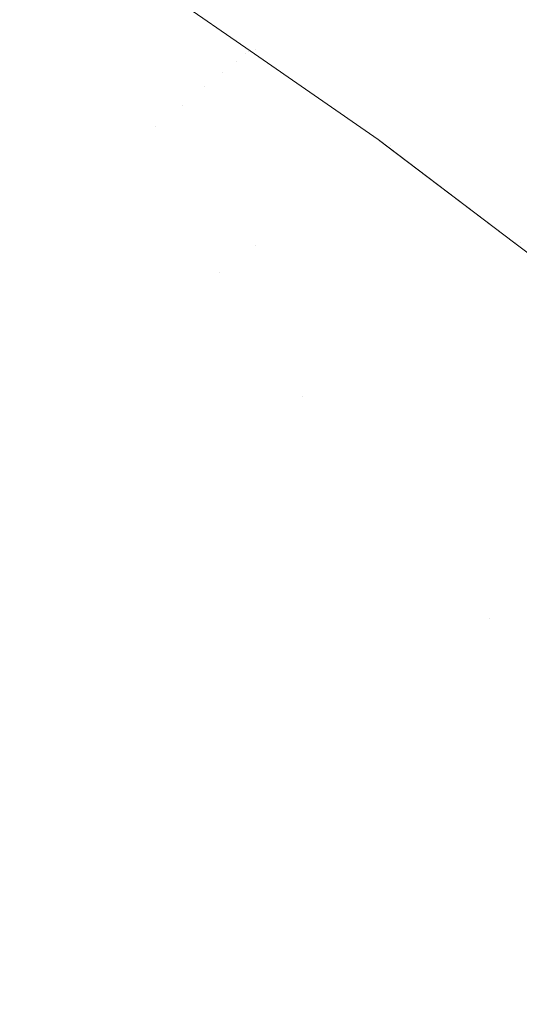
# Model space of a CAD drawing. Header units: centimetres. Extents: x -35.1 to 36.2, y 3.4 to 5.2.
# Tile 182 of 256: x -11.1891 to -11.17939, y 5.15519 to 5.17432. Entities that reach past the tile are written whole.
import ezdxf

# ---------------------------------------------------------------- set-up
doc = ezdxf.new("R2010")
doc.units = ezdxf.units.CM
doc.header["$LTSCALE"] = 2.54
doc.layers.add('Lucido design-1', color=7, linetype='Continuous')

# ---------------------------------------------------------------- blocks, each defined once
blk = doc.blocks.new('Gruppo-4-1')
at = {"color": 7, "linetype": 'Continuous', "lineweight": 9}
for points, invisible_edges in [([(36.079692, 5.176816, -1872.251235), (-34.952766, 5.176816, -1872.251235), (-34.952766, 5.17394, -1872.247955), (36.079692, 5.17394, -1872.247955)], 5), ([(-11.191163, 5.176401, -1872.931044), (-11.188388, 5.17464, -1872.931044), (-11.188854, 5.174242, -1872.934101), (-11.191613, 5.175992, -1872.934101)], 15), ([(-11.191613, 5.175992, -1872.934101), (-11.188854, 5.174242, -1872.934101), (-11.189401, 5.173773, -1872.93713), (-11.192143, 5.175513, -1872.93713)], 15), ([(-11.184884, 5.173511, -1872.923315), (-11.185005, 5.173412, -1872.924868), (-11.187707, 5.175224, -1872.924868), (-11.187493, 5.175407, -1872.921758)], 15), ([(-11.184707, 5.173654, -1872.920199), (-11.184784, 5.173591, -1872.921758), (-11.187493, 5.175407, -1872.921758), (-11.187364, 5.175518, -1872.918638)], 15), ([(-11.187493, 5.175407, -1872.921758), (-11.184784, 5.173591, -1872.921758), (-11.184884, 5.173511, -1872.923315)], 11), ([(-11.187364, 5.175518, -1872.918638), (-11.184652, 5.173699, -1872.918638), (-11.184707, 5.173654, -1872.920199)], 11), ([(-11.184652, 5.173699, -1872.918638), (-11.187364, 5.175518, -1872.918638), (-11.186492, 5.175009, -1872.915514)], 11), ([(-11.187234, 5.175554, -1872.71132), (-11.186971, 5.175554, -1872.707132), (-11.184262, 5.173735, -1872.707258), (-11.184521, 5.173735, -1872.711383)], 15), ([(-11.186492, 5.175009, -1872.715514), (-11.187234, 5.175554, -1872.71132), (-11.184521, 5.173735, -1872.711383)], 11), ([(-11.183832, 5.173735, -1872.703146), (-11.184262, 5.173735, -1872.707258), (-11.186971, 5.175554, -1872.707132), (-11.186534, 5.175554, -1872.702956)], 15), ([(-11.186534, 5.175554, -1872.702956), (-11.185924, 5.175554, -1872.698799), (-11.183231, 5.173735, -1872.699051), (-11.183832, 5.173735, -1872.703146)], 15), ([(-11.182461, 5.173735, -1872.69498), (-11.183231, 5.173735, -1872.699051), (-11.185924, 5.175554, -1872.698799), (-11.185142, 5.175554, -1872.694665)], 15), ([(-11.185142, 5.175554, -1872.694665), (-11.184192, 5.175554, -1872.690562), (-11.181525, 5.173735, -1872.690939), (-11.182461, 5.173735, -1872.69498)], 15), ([(-11.180426, 5.173735, -1872.686933), (-11.181525, 5.173735, -1872.690939), (-11.184192, 5.175554, -1872.690562), (-11.183075, 5.175554, -1872.686495)], 15), ([(-11.183075, 5.175554, -1872.686495), (-11.181796, 5.175554, -1872.682469), (-11.179165, 5.173735, -1872.682968), (-11.180426, 5.173735, -1872.686933)], 15), ([(-11.177748, 5.173735, -1872.679049), (-11.179165, 5.173735, -1872.682968), (-11.181796, 5.175554, -1872.682469), (-11.180356, 5.175554, -1872.678489)], 15), ([(-11.180356, 5.175554, -1872.678489), (-11.178762, 5.175554, -1872.674562), (-11.176177, 5.173735, -1872.675181), (-11.177748, 5.173735, -1872.679049)], 15), ([(-11.185148, 5.173296, -1872.926419), (-11.185313, 5.173162, -1872.927965), (-11.188006, 5.174968, -1872.927965), (-11.187707, 5.175224, -1872.924868)], 15), ([(-11.187707, 5.175224, -1872.924868), (-11.185005, 5.173412, -1872.924868), (-11.185148, 5.173296, -1872.926419)], 11), ([(-11.185499, 5.173011, -1872.929507), (-11.185707, 5.172843, -1872.931044), (-11.188388, 5.17464, -1872.931044), (-11.188006, 5.174968, -1872.927965)], 15), ([(-11.188006, 5.174968, -1872.927965), (-11.185313, 5.173162, -1872.927965), (-11.185499, 5.173011, -1872.929507)], 11), ([(-11.184623, 5.173712, -1872.915514), (-11.186492, 5.175009, -1872.915514), (-11.186492, 5.175009, -1872.715514), (-11.184623, 5.173712, -1872.715514)], 10), ([(-11.184521, 5.173735, -1872.711383), (-11.184623, 5.173712, -1872.715514), (-11.186492, 5.175009, -1872.715514)], 9), ([(-11.186492, 5.175009, -1872.915514), (-11.184623, 5.173712, -1872.915514), (-11.184652, 5.173699, -1872.918638)], 10), ([(-11.185937, 5.172657, -1872.932576), (-11.186187, 5.172453, -1872.934101), (-11.188854, 5.174242, -1872.934101), (-11.188388, 5.17464, -1872.931044)], 15), ([(-11.188388, 5.17464, -1872.931044), (-11.185707, 5.172843, -1872.931044), (-11.185937, 5.172657, -1872.932576)], 11), ([(-11.186459, 5.172233, -1872.935619), (-11.186751, 5.171996, -1872.93713), (-11.189401, 5.173773, -1872.93713), (-11.188854, 5.174242, -1872.934101)], 15), ([(-11.188854, 5.174242, -1872.934101), (-11.186187, 5.172453, -1872.934101), (-11.186459, 5.172233, -1872.935619)], 11), ([(36.079692, 5.17373, -1872.247736), (36.079692, 5.17394, -1872.247955), (-34.952766, 5.17394, -1872.247955), (-34.952766, 5.17373, -1872.247736)], 10), ([(36.079692, 5.171865, -1872.245788), (36.079692, 5.17373, -1872.247736), (-34.952766, 5.17373, -1872.247736), (-34.952766, 5.171865, -1872.245788)], 10), ([(-11.187397, 5.171472, -1872.940129), (-11.190028, 5.173236, -1872.940129), (-11.189401, 5.173773, -1872.93713), (-11.186751, 5.171996, -1872.93713)], 15), ([(-11.184707, 5.173654, -1872.920199), (-11.184652, 5.173699, -1872.918638), (-11.182034, 5.171845, -1872.918638), (-11.182091, 5.171801, -1872.920199)], 15), ([(-11.184652, 5.173699, -1872.918638), (-11.184623, 5.173712, -1872.915514), (-11.182133, 5.171986, -1872.915514)], 9), ([(-11.182133, 5.171986, -1872.915514), (-11.182034, 5.171845, -1872.918638), (-11.184652, 5.173699, -1872.918638)], 11), ([(-11.182133, 5.171986, -1872.715514), (-11.184623, 5.173712, -1872.715514), (-11.184521, 5.173735, -1872.711383)], 10), ([(-11.184623, 5.173712, -1872.715514), (-11.182133, 5.171986, -1872.715514), (-11.182133, 5.171986, -1872.915514), (-11.184623, 5.173712, -1872.915514)], 10), ([(-11.184521, 5.173735, -1872.711383), (-11.181903, 5.17188, -1872.711444), (-11.182133, 5.171986, -1872.715514)], 11), ([(-11.184521, 5.173735, -1872.711383), (-11.184262, 5.173735, -1872.707258), (-11.181648, 5.17188, -1872.707381), (-11.181903, 5.17188, -1872.711444)], 15), ([(-11.181224, 5.17188, -1872.703329), (-11.181648, 5.17188, -1872.707381), (-11.184262, 5.173735, -1872.707258), (-11.183832, 5.173735, -1872.703146)], 15), ([(-11.183832, 5.173735, -1872.703146), (-11.183231, 5.173735, -1872.699051), (-11.180632, 5.17188, -1872.699295), (-11.181224, 5.17188, -1872.703329)], 15), ([(-11.179874, 5.17188, -1872.695284), (-11.180632, 5.17188, -1872.699295), (-11.183231, 5.173735, -1872.699051), (-11.182461, 5.173735, -1872.69498)], 15), ([(-11.182461, 5.173735, -1872.69498), (-11.181525, 5.173735, -1872.690939), (-11.178952, 5.17188, -1872.691303), (-11.179874, 5.17188, -1872.695284)], 15), ([(-11.177868, 5.17188, -1872.687357), (-11.178952, 5.17188, -1872.691303), (-11.181525, 5.173735, -1872.690939), (-11.180426, 5.173735, -1872.686933)], 15), ([(-11.180426, 5.173735, -1872.686933), (-11.179165, 5.173735, -1872.682968), (-11.176627, 5.17188, -1872.68345), (-11.177868, 5.17188, -1872.687357)], 15), ([(-11.182272, 5.171662, -1872.923315), (-11.182397, 5.171566, -1872.924868), (-11.185005, 5.173412, -1872.924868), (-11.184884, 5.173511, -1872.923315)], 15), ([(-11.184884, 5.173511, -1872.923315), (-11.184784, 5.173591, -1872.921758), (-11.18217, 5.17174, -1872.921758), (-11.182272, 5.171662, -1872.923315)], 15), ([(-11.182091, 5.171801, -1872.920199), (-11.18217, 5.17174, -1872.921758), (-11.184784, 5.173591, -1872.921758), (-11.184707, 5.173654, -1872.920199)], 15), ([(-11.182545, 5.171453, -1872.926419), (-11.182714, 5.171322, -1872.927965), (-11.185313, 5.173162, -1872.927965), (-11.185148, 5.173296, -1872.926419)], 15), ([(-11.185148, 5.173296, -1872.926419), (-11.185005, 5.173412, -1872.924868), (-11.182397, 5.171566, -1872.924868), (-11.182545, 5.171453, -1872.926419)], 15), ([(-11.188124, 5.170883, -1872.943094), (-11.190733, 5.172632, -1872.943094), (-11.190028, 5.173236, -1872.940129), (-11.187397, 5.171472, -1872.940129)], 15), ([(-11.185499, 5.173011, -1872.929507), (-11.185313, 5.173162, -1872.927965), (-11.182714, 5.171322, -1872.927965), (-11.182906, 5.171175, -1872.929507)], 15), ([(-11.182906, 5.171175, -1872.929507), (-11.18312, 5.171011, -1872.931044), (-11.185707, 5.172843, -1872.931044), (-11.185499, 5.173011, -1872.929507)], 15), ([(-11.185937, 5.172657, -1872.932576), (-11.185707, 5.172843, -1872.931044), (-11.18312, 5.171011, -1872.931044), (-11.183356, 5.170829, -1872.932576)], 15), ([(-11.188929, 5.17023, -1872.946019), (-11.191514, 5.171963, -1872.946019), (-11.190733, 5.172632, -1872.943094), (-11.188124, 5.170883, -1872.943094)], 15), ([(-11.183356, 5.170829, -1872.932576), (-11.183614, 5.170631, -1872.934101), (-11.186187, 5.172453, -1872.934101), (-11.185937, 5.172657, -1872.932576)], 15), ([(-11.186459, 5.172233, -1872.935619), (-11.186187, 5.172453, -1872.934101), (-11.183614, 5.170631, -1872.934101), (-11.183893, 5.170417, -1872.935619)], 15), ([(-11.183893, 5.170417, -1872.935619), (-11.184194, 5.170186, -1872.93713), (-11.186751, 5.171996, -1872.93713), (-11.186459, 5.172233, -1872.935619)], 15), ([(-11.189811, 5.169515, -1872.948903), (-11.192369, 5.171231, -1872.948903), (-11.191514, 5.171963, -1872.946019), (-11.188929, 5.17023, -1872.946019)], 15), ([(-11.184516, 5.169938, -1872.938634), (-11.184859, 5.169675, -1872.940129), (-11.187397, 5.171472, -1872.940129), (-11.186751, 5.171996, -1872.93713)], 15), ([(-11.186751, 5.171996, -1872.93713), (-11.184194, 5.170186, -1872.93713), (-11.184516, 5.169938, -1872.938634)], 11), ([(-11.182133, 5.171986, -1872.715514), (-11.179479, 5.169975, -1872.715514), (-11.179479, 5.169975, -1872.915514), (-11.18199, 5.171877, -1872.915514)], 10), ([(-11.18199, 5.171877, -1872.915514), (-11.182133, 5.171986, -1872.915514), (-11.182133, 5.171986, -1872.715514)], 10), ([(-11.179479, 5.169975, -1872.715514), (-11.182133, 5.171986, -1872.715514), (-11.181903, 5.17188, -1872.711444)], 10), ([(-11.182133, 5.171986, -1872.915514), (-11.18199, 5.171877, -1872.915514), (-11.182, 5.171871, -1872.917076)], 10), ([(-11.182, 5.171871, -1872.917076), (-11.182034, 5.171845, -1872.918638), (-11.182133, 5.171986, -1872.915514)], 11), ([(-34.952766, 5.171865, -1872.245788), (-34.952766, 5.170923, -1872.244803), (36.079692, 5.170923, -1872.244803), (36.079692, 5.171865, -1872.245788)], 10), ([(-11.179569, 5.169918, -1872.920199), (-11.179651, 5.169858, -1872.921758), (-11.18217, 5.17174, -1872.921758), (-11.182091, 5.171801, -1872.920199)], 15), ([(-11.182091, 5.171801, -1872.920199), (-11.182034, 5.171845, -1872.918638), (-11.179511, 5.16996, -1872.918638), (-11.179569, 5.169918, -1872.920199)], 15), ([(-11.179476, 5.169986, -1872.917076), (-11.179511, 5.16996, -1872.918638), (-11.182034, 5.171845, -1872.918638), (-11.182, 5.171871, -1872.917076)], 15), ([(-11.179476, 5.169986, -1872.917076), (-11.182, 5.171871, -1872.917076), (-11.18199, 5.171877, -1872.915514)], 11), ([(-11.18199, 5.171877, -1872.915514), (-11.179479, 5.169975, -1872.915514), (-11.179476, 5.169986, -1872.917076)], 10), ([(-11.181903, 5.17188, -1872.711444), (-11.181648, 5.17188, -1872.707381), (-11.179129, 5.169994, -1872.707499), (-11.17938, 5.169994, -1872.711503)], 15), ([(-11.181903, 5.17188, -1872.711444), (-11.17938, 5.169994, -1872.711503), (-11.179479, 5.169975, -1872.715514)], 11), ([(-11.178711, 5.169994, -1872.703505), (-11.179129, 5.169994, -1872.707499), (-11.181648, 5.17188, -1872.707381), (-11.181224, 5.17188, -1872.703329)], 15), ([(-11.181224, 5.17188, -1872.703329), (-11.180632, 5.17188, -1872.699295), (-11.178128, 5.169994, -1872.69953), (-11.178711, 5.169994, -1872.703505)], 15), ([(-11.177381, 5.169994, -1872.695577), (-11.178128, 5.169994, -1872.69953), (-11.180632, 5.17188, -1872.699295), (-11.179874, 5.17188, -1872.695284)], 15), ([(-11.179874, 5.17188, -1872.695284), (-11.178952, 5.17188, -1872.691303), (-11.176472, 5.169994, -1872.691654), (-11.177381, 5.169994, -1872.695577)], 15), ([(-11.179756, 5.169782, -1872.923315), (-11.179884, 5.169688, -1872.924868), (-11.182397, 5.171566, -1872.924868), (-11.182272, 5.171662, -1872.923315)], 15), ([(-11.182272, 5.171662, -1872.923315), (-11.18217, 5.17174, -1872.921758), (-11.179651, 5.169858, -1872.921758), (-11.179756, 5.169782, -1872.923315)], 15), ([(-11.185222, 5.169396, -1872.941616), (-11.185606, 5.169101, -1872.943094), (-11.188124, 5.170883, -1872.943094), (-11.187397, 5.171472, -1872.940129)], 15), ([(-11.187397, 5.171472, -1872.940129), (-11.184859, 5.169675, -1872.940129), (-11.185222, 5.169396, -1872.941616)], 11), ([(-11.180036, 5.169578, -1872.926419), (-11.18021, 5.169451, -1872.927965), (-11.182714, 5.171322, -1872.927965), (-11.182545, 5.171453, -1872.926419)], 15), ([(-11.182545, 5.171453, -1872.926419), (-11.182397, 5.171566, -1872.924868), (-11.179884, 5.169688, -1872.924868), (-11.180036, 5.169578, -1872.926419)], 15), ([(-11.182906, 5.171175, -1872.929507), (-11.182714, 5.171322, -1872.927965), (-11.18021, 5.169451, -1872.927965), (-11.180407, 5.169308, -1872.929507)], 15), ([(-11.183356, 5.170829, -1872.932576), (-11.18312, 5.171011, -1872.931044), (-11.180627, 5.169148, -1872.931044), (-11.180869, 5.168971, -1872.932576)], 15), ([(-11.180407, 5.169308, -1872.929507), (-11.180627, 5.169148, -1872.931044), (-11.18312, 5.171011, -1872.931044), (-11.182906, 5.171175, -1872.929507)], 15), ([(36.079692, 5.170923, -1872.244803), (-34.952766, 5.170923, -1872.244803), (-34.952766, 5.167771, -1872.241786), (36.079692, 5.167771, -1872.241786)], 5), ([(-11.188124, 5.170883, -1872.943094), (-11.185606, 5.169101, -1872.943094), (-11.186435, 5.168464, -1872.946019), (-11.188929, 5.17023, -1872.946019)], 15), ([(-11.180869, 5.168971, -1872.932576), (-11.181134, 5.168778, -1872.934101), (-11.183614, 5.170631, -1872.934101), (-11.183356, 5.170829, -1872.932576)], 15), ([(-11.183893, 5.170417, -1872.935619), (-11.183614, 5.170631, -1872.934101), (-11.181134, 5.168778, -1872.934101), (-11.181421, 5.168569, -1872.935619)], 15), ([(-11.188929, 5.17023, -1872.946019), (-11.186435, 5.168464, -1872.946019), (-11.187342, 5.167767, -1872.948903), (-11.189811, 5.169515, -1872.948903)], 15), ([(-11.181421, 5.168569, -1872.935619), (-11.18173, 5.168345, -1872.93713), (-11.184194, 5.170186, -1872.93713), (-11.183893, 5.170417, -1872.935619)], 15), ([(-11.184516, 5.169938, -1872.938634), (-11.184194, 5.170186, -1872.93713), (-11.18173, 5.168345, -1872.93713), (-11.18206, 5.168104, -1872.938634)], 15), ([(-11.18206, 5.168104, -1872.938634), (-11.182412, 5.167847, -1872.940129), (-11.184859, 5.169675, -1872.940129), (-11.184516, 5.169938, -1872.938634)], 15), ([(-11.179756, 5.169782, -1872.923315), (-11.179651, 5.169858, -1872.921758), (-11.177227, 5.167948, -1872.921758), (-11.177335, 5.167874, -1872.923315)], 15), ([(-11.177143, 5.168006, -1872.920199), (-11.177227, 5.167948, -1872.921758), (-11.179651, 5.169858, -1872.921758), (-11.179569, 5.169918, -1872.920199)], 15), ([(-11.179569, 5.169918, -1872.920199), (-11.179511, 5.16996, -1872.918638), (-11.177083, 5.168048, -1872.918638), (-11.177143, 5.168006, -1872.920199)], 15), ([(-11.177047, 5.168073, -1872.917076), (-11.177083, 5.168048, -1872.918638), (-11.179511, 5.16996, -1872.918638), (-11.179476, 5.169986, -1872.917076)], 15), ([(-11.17806, 5.168901, -1872.715514), (-11.179479, 5.169975, -1872.715514), (-11.17938, 5.169994, -1872.711503)], 10), ([(-11.179476, 5.169986, -1872.917076), (-11.179479, 5.169975, -1872.915514), (-11.17806, 5.168901, -1872.915514)], 9), ([(-11.179479, 5.169975, -1872.715514), (-11.17806, 5.168901, -1872.715514), (-11.17806, 5.168901, -1872.915514), (-11.179479, 5.169975, -1872.915514)], 10), ([(-11.17806, 5.168901, -1872.915514), (-11.177047, 5.168073, -1872.917076), (-11.179476, 5.169986, -1872.917076)], 11), ([(-11.185222, 5.169396, -1872.941616), (-11.184859, 5.169675, -1872.940129), (-11.182412, 5.167847, -1872.940129), (-11.182786, 5.167575, -1872.941616)], 15), ([(-11.180036, 5.169578, -1872.926419), (-11.179884, 5.169688, -1872.924868), (-11.177466, 5.167783, -1872.924868), (-11.177621, 5.167676, -1872.926419)], 15), ([(-11.177335, 5.167874, -1872.923315), (-11.177466, 5.167783, -1872.924868), (-11.179884, 5.169688, -1872.924868), (-11.179756, 5.169782, -1872.923315)], 15), ([(-11.189811, 5.169515, -1872.948903), (-11.187342, 5.167767, -1872.948903), (-11.188325, 5.167012, -1872.95174), (-11.190766, 5.168741, -1872.95174)], 15), ([(-11.177621, 5.167676, -1872.926419), (-11.1778, 5.167553, -1872.927965), (-11.18021, 5.169451, -1872.927965), (-11.180036, 5.169578, -1872.926419)], 15), ([(-11.182786, 5.167575, -1872.941616), (-11.18318, 5.167288, -1872.943094), (-11.185606, 5.169101, -1872.943094), (-11.185222, 5.169396, -1872.941616)], 15), ([(-11.178002, 5.167413, -1872.929507), (-11.178227, 5.167257, -1872.931044), (-11.180627, 5.169148, -1872.931044), (-11.180407, 5.169308, -1872.929507)], 15), ([(-11.180407, 5.169308, -1872.929507), (-11.18021, 5.169451, -1872.927965), (-11.1778, 5.167553, -1872.927965), (-11.178002, 5.167413, -1872.929507)], 15), ([(-11.183596, 5.166986, -1872.944562), (-11.184031, 5.166668, -1872.946019), (-11.186435, 5.168464, -1872.946019), (-11.185606, 5.169101, -1872.943094)], 15), ([(-11.185606, 5.169101, -1872.943094), (-11.18318, 5.167288, -1872.943094), (-11.183596, 5.166986, -1872.944562)], 11), ([(-11.180869, 5.168971, -1872.932576), (-11.180627, 5.169148, -1872.931044), (-11.178227, 5.167257, -1872.931044), (-11.178476, 5.167086, -1872.932576)], 15), ([(-11.178476, 5.167086, -1872.932576), (-11.178747, 5.166898, -1872.934101), (-11.181134, 5.168778, -1872.934101), (-11.180869, 5.168971, -1872.932576)], 15), ([(-11.190766, 5.168741, -1872.95174), (-11.188325, 5.167012, -1872.95174), (-11.189382, 5.1662, -1872.954529), (-11.191793, 5.167908, -1872.954529)], 15), ([(-11.181421, 5.168569, -1872.935619), (-11.181134, 5.168778, -1872.934101), (-11.178747, 5.166898, -1872.934101), (-11.179041, 5.166695, -1872.935619)], 15), ([(-11.179041, 5.166695, -1872.935619), (-11.179358, 5.166476, -1872.93713), (-11.18173, 5.168345, -1872.93713), (-11.181421, 5.168569, -1872.935619)], 15), ([(-11.184963, 5.16599, -1872.948903), (-11.187342, 5.167767, -1872.948903), (-11.186435, 5.168464, -1872.946019), (-11.184031, 5.166668, -1872.946019)], 15), ([(-11.18206, 5.168104, -1872.938634), (-11.18173, 5.168345, -1872.93713), (-11.179358, 5.166476, -1872.93713), (-11.179697, 5.166242, -1872.938634)], 15), ([(-11.179697, 5.166242, -1872.938634), (-11.180058, 5.165993, -1872.940129), (-11.182412, 5.167847, -1872.940129), (-11.18206, 5.168104, -1872.938634)], 15), ([(36.079692, 5.167771, -1872.241786), (-34.952766, 5.167771, -1872.241786), (-34.952766, 5.164491, -1872.23891), (36.079692, 5.164491, -1872.23891)], 5), ([(-11.185972, 5.165254, -1872.95174), (-11.188325, 5.167012, -1872.95174), (-11.187342, 5.167767, -1872.948903), (-11.184963, 5.16599, -1872.948903)], 15), ([(-11.182786, 5.167575, -1872.941616), (-11.182412, 5.167847, -1872.940129), (-11.180058, 5.165993, -1872.940129), (-11.180441, 5.165728, -1872.941616)], 15), ([(-11.180441, 5.165728, -1872.941616), (-11.180846, 5.165449, -1872.943094), (-11.18318, 5.167288, -1872.943094), (-11.182786, 5.167575, -1872.941616)], 15), ([(-11.183596, 5.166986, -1872.944562), (-11.18318, 5.167288, -1872.943094), (-11.180846, 5.165449, -1872.943094), (-11.181271, 5.165155, -1872.944562)], 15), ([(-11.187058, 5.164464, -1872.954529), (-11.189382, 5.1662, -1872.954529), (-11.188325, 5.167012, -1872.95174), (-11.185972, 5.165254, -1872.95174)], 15), ([(-11.181271, 5.165155, -1872.944562), (-11.181718, 5.164846, -1872.946019), (-11.184031, 5.166668, -1872.946019), (-11.183596, 5.166986, -1872.944562)], 15), ([(-11.184031, 5.166668, -1872.946019), (-11.181718, 5.164846, -1872.946019), (-11.182673, 5.164186, -1872.948903), (-11.184963, 5.16599, -1872.948903)], 15), ([(-11.179697, 5.166242, -1872.938634), (-11.179358, 5.166476, -1872.93713), (-11.177079, 5.164584, -1872.93713), (-11.177426, 5.164356, -1872.938634)], 15), ([(-11.177426, 5.164356, -1872.938634), (-11.177796, 5.164114, -1872.940129), (-11.180058, 5.165993, -1872.940129), (-11.179697, 5.166242, -1872.938634)], 15), ([(-11.188215, 5.163621, -1872.957266), (-11.190509, 5.165334, -1872.957266), (-11.189382, 5.1662, -1872.954529), (-11.187058, 5.164464, -1872.954529)], 15), ([(-11.184963, 5.16599, -1872.948903), (-11.182673, 5.164186, -1872.948903), (-11.183709, 5.163471, -1872.95174), (-11.185972, 5.165254, -1872.95174)], 15), ([(-11.180441, 5.165728, -1872.941616), (-11.180058, 5.165993, -1872.940129), (-11.177796, 5.164114, -1872.940129), (-11.178188, 5.163857, -1872.941616)], 15), ([(-11.178188, 5.163857, -1872.941616), (-11.178602, 5.163586, -1872.943094), (-11.180846, 5.165449, -1872.943094), (-11.180441, 5.165728, -1872.941616)], 15), ([(-11.181271, 5.165155, -1872.944562), (-11.180846, 5.165449, -1872.943094), (-11.178602, 5.163586, -1872.943094), (-11.179038, 5.1633, -1872.944562)], 15), ([(-11.189443, 5.162727, -1872.959948), (-11.191704, 5.164416, -1872.959948), (-11.190509, 5.165334, -1872.957266), (-11.188215, 5.163621, -1872.957266)], 15), ([(-11.185972, 5.165254, -1872.95174), (-11.183709, 5.163471, -1872.95174), (-11.184821, 5.162702, -1872.954529), (-11.187058, 5.164464, -1872.954529)], 15), ([(-11.179038, 5.1633, -1872.944562), (-11.179495, 5.163, -1872.946019), (-11.181718, 5.164846, -1872.946019), (-11.181271, 5.165155, -1872.944562)], 15), ([(-11.179974, 5.162687, -1872.947466), (-11.180473, 5.162359, -1872.948903), (-11.182673, 5.164186, -1872.948903), (-11.181718, 5.164846, -1872.946019)], 15), ([(-11.181718, 5.164846, -1872.946019), (-11.179495, 5.163, -1872.946019), (-11.179974, 5.162687, -1872.947466)], 11), ([(36.079692, 5.164491, -1872.23891), (-34.952766, 5.164491, -1872.23891), (-34.952766, 5.161088, -1872.236179), (36.079692, 5.161088, -1872.236179)], 5), ([(-11.187058, 5.164464, -1872.954529), (-11.184821, 5.162702, -1872.954529), (-11.186008, 5.161882, -1872.957266), (-11.188215, 5.163621, -1872.957266)], 15), ([(-11.181533, 5.161664, -1872.95174), (-11.183709, 5.163471, -1872.95174), (-11.182673, 5.164186, -1872.948903), (-11.180473, 5.162359, -1872.948903)], 15), ([(-11.188215, 5.163621, -1872.957266), (-11.186008, 5.161882, -1872.957266), (-11.187267, 5.161013, -1872.959948), (-11.189443, 5.162727, -1872.959948)], 15), ([(-11.182672, 5.160918, -1872.954529), (-11.184821, 5.162702, -1872.954529), (-11.183709, 5.163471, -1872.95174), (-11.181533, 5.161664, -1872.95174)], 15), ([(-11.176895, 5.161425, -1872.944562), (-11.177363, 5.161134, -1872.946019), (-11.179495, 5.163, -1872.946019), (-11.179038, 5.1633, -1872.944562)], 15), ([(-11.179974, 5.162687, -1872.947466), (-11.179495, 5.163, -1872.946019), (-11.177363, 5.161134, -1872.946019), (-11.177852, 5.16083, -1872.947466)], 15), ([(-11.189443, 5.162727, -1872.959948), (-11.187267, 5.161013, -1872.959948), (-11.188594, 5.160096, -1872.962573), (-11.190737, 5.161785, -1872.962573)], 15), ([(-11.183888, 5.160121, -1872.957266), (-11.186008, 5.161882, -1872.957266), (-11.184821, 5.162702, -1872.954529), (-11.182672, 5.160918, -1872.954529)], 15), ([(-11.177852, 5.16083, -1872.947466), (-11.178362, 5.160512, -1872.948903), (-11.180473, 5.162359, -1872.948903), (-11.179974, 5.162687, -1872.947466)], 15), ([(-11.180473, 5.162359, -1872.948903), (-11.178362, 5.160512, -1872.948903), (-11.179446, 5.159838, -1872.95174), (-11.181533, 5.161664, -1872.95174)], 15), ([(-11.185176, 5.159277, -1872.959948), (-11.187267, 5.161013, -1872.959948), (-11.186008, 5.161882, -1872.957266), (-11.183888, 5.160121, -1872.957266)], 15), ([(-11.190737, 5.161785, -1872.962573), (-11.188594, 5.160096, -1872.962573), (-11.189985, 5.159135, -1872.965138), (-11.192094, 5.160796, -1872.965138)], 15), ([(-11.181533, 5.161664, -1872.95174), (-11.179446, 5.159838, -1872.95174), (-11.18061, 5.159113, -1872.954529), (-11.182672, 5.160918, -1872.954529)], 15), ([(36.079692, 5.161088, -1872.236179), (-34.952766, 5.161088, -1872.236179), (-34.952766, 5.15757, -1872.233599), (36.079692, 5.15757, -1872.233599)], 5), ([(-11.186534, 5.158386, -1872.962573), (-11.188594, 5.160096, -1872.962573), (-11.187267, 5.161013, -1872.959948), (-11.185176, 5.159277, -1872.959948)], 15), ([(-11.182672, 5.160918, -1872.954529), (-11.18061, 5.159113, -1872.954529), (-11.181853, 5.158341, -1872.957266), (-11.183888, 5.160121, -1872.957266)], 15), ([(-11.176882, 5.158327, -1872.950327), (-11.177446, 5.157994, -1872.95174), (-11.179446, 5.159838, -1872.95174), (-11.178362, 5.160512, -1872.948903)], 15), ([(-11.187959, 5.157452, -1872.965138), (-11.189985, 5.159135, -1872.965138), (-11.188594, 5.160096, -1872.962573), (-11.186534, 5.158386, -1872.962573)], 15), ([(-11.183888, 5.160121, -1872.957266), (-11.181853, 5.158341, -1872.957266), (-11.18317, 5.157521, -1872.959948), (-11.185176, 5.159277, -1872.959948)], 15), ([(-11.178635, 5.157292, -1872.954529), (-11.18061, 5.159113, -1872.954529), (-11.179446, 5.159838, -1872.95174), (-11.177446, 5.157994, -1872.95174)], 15), ([(-11.189447, 5.156477, -1872.967641), (-11.191439, 5.158131, -1872.967641), (-11.189985, 5.159135, -1872.965138), (-11.187959, 5.157452, -1872.965138)], 15), ([(-11.185176, 5.159277, -1872.959948), (-11.18317, 5.157521, -1872.959948), (-11.184558, 5.156657, -1872.962573), (-11.186534, 5.158386, -1872.962573)], 15), ([(-11.179903, 5.156543, -1872.957266), (-11.181853, 5.158341, -1872.957266), (-11.18061, 5.159113, -1872.954529), (-11.178635, 5.157292, -1872.954529)], 15), ([(-11.186534, 5.158386, -1872.962573), (-11.184558, 5.156657, -1872.962573), (-11.186015, 5.155751, -1872.965138), (-11.187959, 5.157452, -1872.965138)], 15), ([(-11.181247, 5.155749, -1872.959948), (-11.18317, 5.157521, -1872.959948), (-11.181853, 5.158341, -1872.957266), (-11.179903, 5.156543, -1872.957266)], 15), ([(36.079692, 5.15757, -1872.233599), (-34.952766, 5.15757, -1872.233599), (-34.952766, 5.153942, -1872.231175), (36.079692, 5.153942, -1872.231175)], 5), ([(-11.187959, 5.157452, -1872.965138), (-11.186015, 5.155751, -1872.965138), (-11.187536, 5.154805, -1872.967641), (-11.189447, 5.156477, -1872.967641)], 15), ([(-11.182665, 5.154912, -1872.962573), (-11.184558, 5.156657, -1872.962573), (-11.18317, 5.157521, -1872.959948), (-11.181247, 5.155749, -1872.959948)], 15), ([(-11.178635, 5.157292, -1872.954529), (-11.176745, 5.155457, -1872.954529), (-11.178038, 5.154732, -1872.957266), (-11.179903, 5.156543, -1872.957266)], 15), ([(-11.184152, 5.154034, -1872.965138), (-11.186015, 5.155751, -1872.965138), (-11.184558, 5.156657, -1872.962573), (-11.182665, 5.154912, -1872.962573)], 15), ([(-11.189447, 5.156477, -1872.967641), (-11.187536, 5.154805, -1872.967641), (-11.189118, 5.15382, -1872.97008), (-11.190994, 5.155462, -1872.97008)], 15), ([(-11.179903, 5.156543, -1872.957266), (-11.178038, 5.154732, -1872.957266), (-11.179408, 5.153963, -1872.959948), (-11.181247, 5.155749, -1872.959948)], 15), ([(-11.185705, 5.153117, -1872.967641), (-11.187536, 5.154805, -1872.967641), (-11.186015, 5.155751, -1872.965138), (-11.184152, 5.154034, -1872.965138)], 15), ([(-11.181247, 5.155749, -1872.959948), (-11.179408, 5.153963, -1872.959948), (-11.180854, 5.153153, -1872.962573), (-11.182665, 5.154912, -1872.962573)], 15)]:
    blk.add_3dface(points, dxfattribs=dict(at, invisible_edges=invisible_edges))

msp = doc.modelspace()

# ---------------------------------------------------------------- block references
at = {"layer": 'Lucido design-1', "color": 7}
msp.add_blockref('Gruppo-4-1', (0, 0), dxfattribs=at)

doc.saveas('drawing.dxf')
